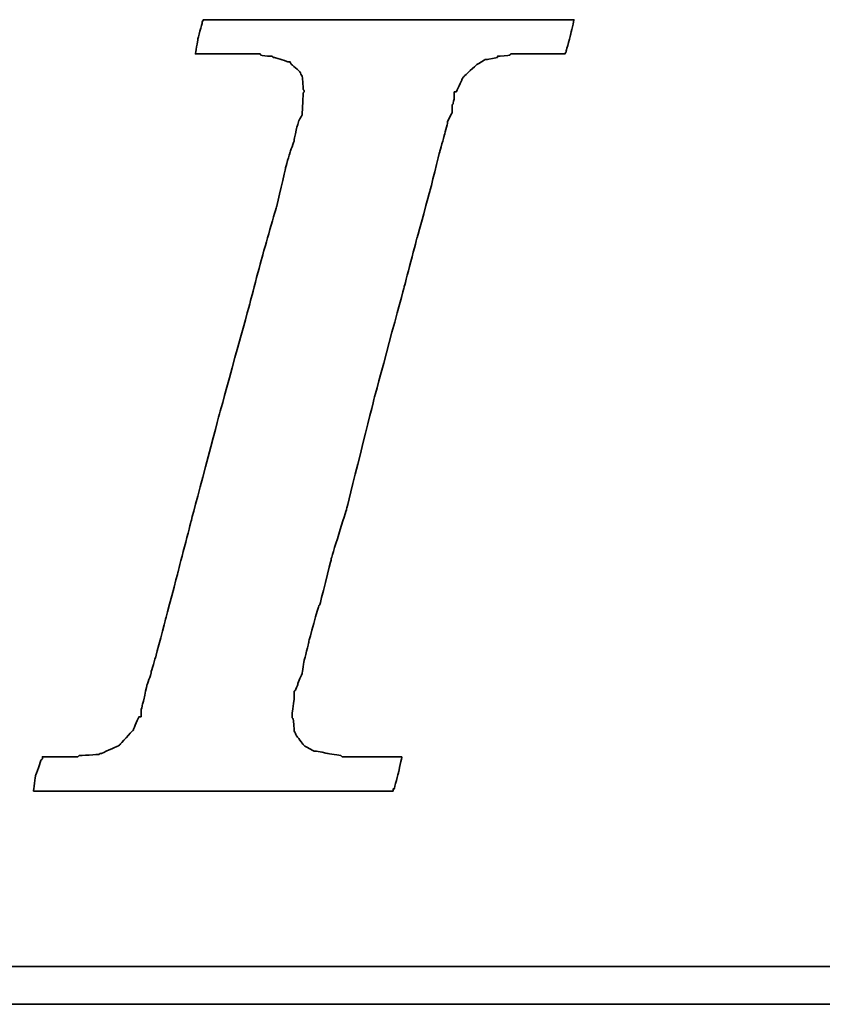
# Model space of a CAD drawing. Header units: millimetres. Extents: x 366 to 647, y 366 to 462.
# Tile 33 of 53: x 578.29 to 581.5, y 396.45 to 400.39. Entities that reach past the tile are written whole.
import ezdxf

# ---------------------------------------------------------------- set-up
doc = ezdxf.new("R2010")
doc.units = ezdxf.units.MM
doc.header["$LTSCALE"] = 0.15
doc.layers.add('DIM', color=4, linetype='CONTINUOUS')
doc.layers.add('layer 1', color=7, linetype='CONTINUOUS')

# ---------------------------------------------------------------- blocks, each defined once
blk = doc.blocks.new('TBI MOTION logo(完整正式版)')
at = {"layer": 'layer 1', "color": 22, "lineweight": 35}
for points, knots in [([(-40.59125, -7.94375), (-40.59125, -7.94375), (-40.97375, -7.94375), (-40.97375, -7.94375), (-40.97375, -7.94375), (-40.97375, -7.94375), (-41.38125, -7.94375), (-41.38125, -7.94375), (-41.38125, -7.94375), (-41.38125, -7.94375), (-41.54875, -7.94375), (-41.54875, -7.94375), (-41.54875, -7.94375), (-41.54875, -7.94375), (-41.59875, -7.94375), (-41.59875, -7.94375), (-41.59875, -7.94375), (-41.59875, -7.94375), (-41.88375, -7.94375), (-41.88375, -7.94375), (-41.88375, -7.94375), (-41.88375, -7.94375), (-41.90875, -7.91875), (-41.90875, -7.91875), (-41.90875, -7.91875), (-41.90875, -7.91875), (-42.19875, -7.87125), (-42.19875, -7.87125), (-42.19875, -7.87125), (-42.19875, -7.87125), (-42.43875, -7.82375), (-42.43875, -7.82375), (-42.43875, -7.82375), (-42.43875, -7.82375), (-42.45875, -7.82375), (-42.45875, -7.82375), (-42.45875, -7.82375), (-42.45875, -7.82375), (-42.48625, -7.82375), (-42.48625, -7.82375), (-42.48625, -7.82375), (-42.48625, -7.82375), (-42.67625, -7.72375), (-42.67625, -7.72375), (-42.67625, -7.72375), (-42.67625, -7.72375), (-42.70125, -7.70375), (-42.70125, -7.70375), (-42.70125, -7.70375), (-42.70125, -7.70375), (-42.72375, -7.67875), (-42.72375, -7.67875), (-42.72375, -7.67875), (-42.72375, -7.67875), (-42.86875, -7.48875), (-42.86875, -7.48875), (-42.86875, -7.48875), (-42.86875, -7.48875), (-42.89375, -7.43875), (-42.89375, -7.43875), (-42.89375, -7.43875), (-42.89375, -7.43875), (-42.91875, -7.38875), (-42.91875, -7.38875), (-42.91875, -7.38875), (-42.91875, -7.38875), (-42.93875, -7.12875), (-42.93875, -7.12875), (-42.93875, -7.12875), (-42.93875, -7.12875), (-42.96375, -7.10375), (-42.96375, -7.10375), (-42.96375, -7.10375), (-42.96375, -7.10375), (-42.96375, -7.05375), (-42.96375, -7.05375), (-42.96375, -7.05375), (-42.96375, -7.05375), (-42.96375, -7.00875), (-42.96375, -7.00875), (-42.96375, -7.00875), (-42.96375, -7.00875), (-42.91875, -6.69625), (-42.91875, -6.69625), (-42.91875, -6.69625), (-42.91875, -6.69625), (-42.91875, -6.62375), (-42.91875, -6.62375), (-42.91875, -6.62375), (-42.91875, -6.62375), (-42.91875, -6.59625), (-42.91875, -6.59625), (-42.91875, -6.59625), (-42.91875, -6.59625), (-42.91875, -6.57375), (-42.91875, -6.57375), (-42.91875, -6.57375), (-42.91875, -6.57375), (-42.91875, -6.52875), (-42.91875, -6.52875), (-42.91875, -6.52875), (-42.91875, -6.52875), (-42.89375, -6.50375), (-42.89375, -6.50375), (-42.89375, -6.50375), (-42.89375, -6.50375), (-42.84375, -6.38375), (-42.84375, -6.38375), (-42.84375, -6.38375), (-42.84375, -6.38375), (-42.84375, -6.35875), (-42.84375, -6.35875), (-42.84375, -6.35875), (-42.84375, -6.35875), (-42.74625, -6.14375), (-42.74625, -6.14375), (-42.74625, -6.14375), (-42.74625, -6.14375), (-42.70125, -5.85375), (-42.70125, -5.85375), (-42.70125, -5.85375), (-42.70125, -5.85375), (-42.60375, -5.47125), (-42.60375, -5.47125), (-42.60375, -5.47125), (-42.60375, -5.47125), (-42.60375, -5.44875), (-42.60375, -5.44875), (-42.60375, -5.44875), (-42.60375, -5.44875), (-42.38875, -4.67875), (-42.38875, -4.67875), (-42.38875, -4.67875), (-42.38875, -4.67875), (-42.36375, -4.65375), (-42.36375, -4.65375), (-42.36375, -4.65375), (-42.36375, -4.65375), (-42.12375, -3.69625), (-42.12375, -3.69625), (-42.12375, -3.69625), (-42.12375, -3.69625), (-42.12375, -3.67374), (-42.12375, -3.67374), (-42.12375, -3.67374), (-42.12375, -3.67374), (-41.78875, -2.59374), (-41.78875, -2.59374), (-41.78875, -2.59374), (-41.78875, -2.59374), (-41.18875, -0.19375), (-41.18875, -0.19375), (-41.18875, -0.19375), (-41.18875, -0.19375), (-40.54375, 2.20624), (-40.54375, 2.20624), (-40.54375, 2.20624), (-40.54375, 2.20624), (-40.25375, 3.30875), (-40.25375, 3.30875), (-40.25375, 3.30875), (-40.25375, 3.30875), (-39.98875, 4.27125), (-39.98875, 4.27125), (-39.98875, 4.27125), (-39.98875, 4.27125), (-39.77375, 5.13125), (-39.77375, 5.13125), (-39.77375, 5.13125), (-39.77375, 5.13125), (-39.67875, 5.47125), (-39.67875, 5.47125), (-39.67875, 5.47125), (-39.67875, 5.47125), (-39.60375, 5.75625), (-39.60375, 5.75625), (-39.60375, 5.75625), (-39.60375, 5.75625), (-39.60375, 5.78125), (-39.60375, 5.78125), (-39.60375, 5.78125), (-39.60375, 5.78125), (-39.50875, 5.97125), (-39.50875, 5.97125), (-39.50875, 5.97125), (-39.50875, 5.97125), (-39.50875, 6.13875), (-39.50875, 6.13875), (-39.50875, 6.13875), (-39.50875, 6.13875), (-39.48625, 6.16625), (-39.48625, 6.16625), (-39.48625, 6.16625), (-39.48625, 6.16625), (-39.46125, 6.28625), (-39.46125, 6.28625), (-39.46125, 6.28625), (-39.46125, 6.28625), (-39.46125, 6.42625), (-39.46125, 6.42625), (-39.46125, 6.42625), (-39.46125, 6.42625), (-39.41375, 6.42625), (-39.41375, 6.42625), (-39.41375, 6.42625), (-39.41375, 6.42625), (-39.29375, 6.69125), (-39.29375, 6.69125), (-39.29375, 6.69125), (-39.29375, 6.69125), (-39.26875, 6.74125), (-39.26875, 6.74125), (-39.26875, 6.74125), (-39.26875, 6.74125), (-39.24375, 6.76625), (-39.24375, 6.76625), (-39.24375, 6.76625), (-39.24375, 6.76625), (-38.98375, 7.00624), (-38.98375, 7.00624), (-38.98375, 7.00624), (-38.98375, 7.00624), (-38.95625, 7.02624), (-38.95625, 7.02624), (-38.95625, 7.02624), (-38.95625, 7.02624), (-38.78875, 7.12624), (-38.78875, 7.12624), (-38.78875, 7.12624), (-38.78875, 7.12624), (-38.76375, 7.12624), (-38.76375, 7.12624), (-38.76375, 7.12624), (-38.76375, 7.12624), (-38.74375, 7.12624), (-38.74375, 7.12624), (-38.74375, 7.12624), (-38.74375, 7.12624), (-38.52875, 7.17125), (-38.52875, 7.17125), (-38.52875, 7.17125), (-38.52875, 7.17125), (-38.52875, 7.19624), (-38.52875, 7.19624), (-38.52875, 7.19624), (-38.52875, 7.19624), (-38.50375, 7.19624), (-38.50375, 7.19624), (-38.50375, 7.19624), (-38.50375, 7.19624), (-38.26125, 7.21875), (-38.26125, 7.21875), (-38.26125, 7.21875), (-38.26125, 7.21875), (-38.23875, 7.24624), (-38.23875, 7.24624), (-38.23875, 7.24624), (-38.23875, 7.24624), (-38.21625, 7.24624), (-38.21625, 7.24624), (-38.21625, 7.24624), (-38.21625, 7.24624), (-38.18875, 7.24624), (-38.18875, 7.24624), (-38.18875, 7.24624), (-38.18875, 7.24624), (-37.90375, 7.24624), (-37.90375, 7.24624), (-37.90375, 7.24624), (-37.90375, 7.24624), (-37.85375, 7.24624), (-37.85375, 7.24624), (-37.85375, 7.24624), (-37.85375, 7.24624), (-37.75875, 7.24624), (-37.75875, 7.24624), (-37.75875, 7.24624), (-37.75875, 7.24624), (-37.42375, 7.24624), (-37.42375, 7.24624), (-37.42375, 7.24624), (-37.42375, 7.24624), (-37.08875, 7.24624), (-37.08875, 7.24624), (-37.08875, 7.24624), (-37.08875, 7.24624), (-37.06375, 7.24624), (-37.06375, 7.24624), (-37.06375, 7.24624), (-37.06375, 7.24624), (-37.06375, 7.26624), (-37.06375, 7.26624), (-37.06375, 7.26624), (-37.06375, 7.26624), (-37.03875, 7.29125), (-37.03875, 7.29125), (-37.03875, 7.29125), (-37.03875, 7.29125), (-37.03875, 7.31625), (-37.03875, 7.31625), (-37.03875, 7.31625), (-37.03875, 7.31625), (-36.94125, 7.67625), (-36.94125, 7.67625), (-36.94125, 7.67625), (-36.94125, 7.67625), (-36.86875, 7.98625), (-36.86875, 7.98625), (-36.86875, 7.98625), (-36.86875, 7.98625), (-36.98875, 7.98625), (-36.98875, 7.98625), (-36.98875, 7.98625), (-36.98875, 7.98625), (-37.42375, 7.98625), (-37.42375, 7.98625), (-37.42375, 7.98625), (-37.42375, 7.98625), (-37.94875, 7.98625), (-37.94875, 7.98625), (-37.94875, 7.98625), (-37.94875, 7.98625), (-38.57375, 7.98625), (-38.57375, 7.98625), (-38.57375, 7.98625), (-38.57375, 7.98625), (-39.29375, 7.98625), (-39.29375, 7.98625), (-39.29375, 7.98625), (-39.29375, 7.98625), (-40.82875, 7.98625), (-40.82875, 7.98625), (-40.82875, 7.98625), (-40.82875, 7.98625), (-42.36375, 7.98625), (-42.36375, 7.98625), (-42.36375, 7.98625), (-42.36375, 7.98625), (-43.08375, 7.98625), (-43.08375, 7.98625), (-43.08375, 7.98625), (-43.08375, 7.98625), (-43.70875, 7.98625), (-43.70875, 7.98625), (-43.70875, 7.98625), (-43.70875, 7.98625), (-44.23375, 7.98625), (-44.23375, 7.98625), (-44.23375, 7.98625), (-44.23375, 7.98625), (-44.66875, 7.98625), (-44.66875, 7.98625), (-44.66875, 7.98625), (-44.66875, 7.98625), (-44.88375, 7.98625), (-44.88375, 7.98625), (-44.88375, 7.98625), (-44.88375, 7.98625), (-44.90875, 7.94125), (-44.90875, 7.94125), (-44.90875, 7.94125), (-44.90875, 7.94125), (-44.90875, 7.91625), (-44.90875, 7.91625), (-44.90875, 7.91625), (-44.90875, 7.91625), (-45.00375, 7.55625), (-45.00375, 7.55625), (-45.00375, 7.55625), (-45.00375, 7.55625), (-45.05375, 7.24624), (-45.05375, 7.24624), (-45.05375, 7.24624), (-45.05375, 7.24624), (-44.61875, 7.24624), (-44.61875, 7.24624), (-44.61875, 7.24624), (-44.61875, 7.24624), (-44.11375, 7.24624), (-44.11375, 7.24624), (-44.11375, 7.24624), (-44.11375, 7.24624), (-43.99375, 7.24624), (-43.99375, 7.24624), (-43.99375, 7.24624), (-43.99375, 7.24624), (-43.94625, 7.24624), (-43.94625, 7.24624), (-43.94625, 7.24624), (-43.94625, 7.24624), (-43.92374, 7.24624), (-43.92374, 7.24624), (-43.92374, 7.24624), (-43.92374, 7.24624), (-43.65875, 7.24624), (-43.65875, 7.24624), (-43.65875, 7.24624), (-43.65875, 7.24624), (-43.63875, 7.21875), (-43.63875, 7.21875), (-43.63875, 7.21875), (-43.63875, 7.21875), (-43.46875, 7.19624), (-43.46875, 7.19624), (-43.46875, 7.19624), (-43.46875, 7.19624), (-43.39875, 7.19624), (-43.39875, 7.19624), (-43.39875, 7.19624), (-43.39875, 7.19624), (-43.37125, 7.17125), (-43.37125, 7.17125), (-43.37125, 7.17125), (-43.37125, 7.17125), (-43.34875, 7.17125), (-43.34875, 7.17125), (-43.34875, 7.17125), (-43.34875, 7.17125), (-43.20375, 7.12624), (-43.20375, 7.12624), (-43.20375, 7.12624), (-43.20375, 7.12624), (-43.05875, 7.07624), (-43.05875, 7.07624), (-43.05875, 7.07624), (-43.05875, 7.07624), (-43.01375, 7.07624), (-43.01375, 7.07624), (-43.01375, 7.07624), (-43.01375, 7.07624), (-42.98875, 7.02624), (-42.98875, 7.02624), (-42.98875, 7.02624), (-42.98875, 7.02624), (-42.79875, 6.86125), (-42.79875, 6.86125), (-42.79875, 6.86125), (-42.79875, 6.86125), (-42.77375, 6.81125), (-42.77375, 6.81125), (-42.77375, 6.81125), (-42.77375, 6.81125), (-42.74625, 6.76625), (-42.74625, 6.76625), (-42.74625, 6.76625), (-42.74625, 6.76625), (-42.72375, 6.47625), (-42.72375, 6.47625), (-42.72375, 6.47625), (-42.72375, 6.47625), (-42.70125, 6.45124), (-42.70125, 6.45124), (-42.70125, 6.45124), (-42.70125, 6.45124), (-42.70125, 6.42625), (-42.70125, 6.42625), (-42.70125, 6.42625), (-42.70125, 6.42625), (-42.72375, 6.40625), (-42.72375, 6.40625), (-42.72375, 6.40625), (-42.72375, 6.40625), (-42.74625, 5.97125), (-42.74625, 5.97125), (-42.74625, 5.97125), (-42.74625, 5.97125), (-42.74625, 5.94625), (-42.74625, 5.94625), (-42.74625, 5.94625), (-42.74625, 5.94625), (-42.74625, 5.92625), (-42.74625, 5.92625), (-42.74625, 5.92625), (-42.74625, 5.92625), (-42.77375, 5.87625), (-42.77375, 5.87625), (-42.77375, 5.87625), (-42.77375, 5.87625), (-42.81875, 5.80625), (-42.81875, 5.80625), (-42.81875, 5.80625), (-42.81875, 5.80625), (-42.86875, 5.63625), (-42.86875, 5.63625), (-42.86875, 5.63625), (-42.86875, 5.63625), (-42.91875, 5.39625), (-42.91875, 5.39625), (-42.91875, 5.39625), (-42.91875, 5.39625), (-42.91875, 5.37124), (-42.91875, 5.37124), (-42.91875, 5.37124), (-42.91875, 5.37124), (-43.01375, 5.10874), (-43.01375, 5.10874), (-43.01375, 5.10874), (-43.01375, 5.10874), (-43.10875, 4.77124), (-43.10875, 4.77124), (-43.10875, 4.77124), (-43.10875, 4.77124), (-43.29875, 3.95625), (-43.29875, 3.95625), (-43.29875, 3.95625), (-43.29875, 3.95625), (-43.58875, 2.95125), (-43.58875, 2.95125), (-43.58875, 2.95125), (-43.58875, 2.95125), (-43.87375, 1.87125), (-43.87375, 1.87125), (-43.87375, 1.87125), (-43.87375, 1.87125), (-44.52625, -0.50374), (-44.52625, -0.50374), (-44.52625, -0.50374), (-44.52625, -0.50374), (-45.14875, -2.85375), (-45.14875, -2.85375), (-45.14875, -2.85375), (-45.14875, -2.85375), (-45.43375, -3.95875), (-45.43375, -3.95875), (-45.43375, -3.95875), (-45.43375, -3.95875), (-45.69875, -4.96875), (-45.69875, -4.96875), (-45.69875, -4.96875), (-45.69875, -4.96875), (-45.91375, -5.78375), (-45.91375, -5.78375), (-45.91375, -5.78375), (-45.91375, -5.78375), (-46.01375, -6.11875), (-46.01375, -6.11875), (-46.01375, -6.11875), (-46.01375, -6.11875), (-46.01375, -6.14375), (-46.01375, -6.14375), (-46.01375, -6.14375), (-46.01375, -6.14375), (-46.10875, -6.40875), (-46.10875, -6.40875), (-46.10875, -6.40875), (-46.10875, -6.40875), (-46.15375, -6.64875), (-46.15375, -6.64875), (-46.15375, -6.64875), (-46.15375, -6.64875), (-46.20375, -6.83875), (-46.20375, -6.83875), (-46.20375, -6.83875), (-46.20375, -6.83875), (-46.22875, -6.93375), (-46.22875, -6.93375), (-46.22875, -6.93375), (-46.22875, -6.93375), (-46.22875, -7.07875), (-46.22875, -7.07875), (-46.22875, -7.07875), (-46.22875, -7.07875), (-46.27375, -7.07875), (-46.27375, -7.07875), (-46.27375, -7.07875), (-46.27375, -7.07875), (-46.39375, -7.34375), (-46.39375, -7.34375), (-46.39375, -7.34375), (-46.39375, -7.34375), (-46.39375, -7.36875), (-46.39375, -7.36875), (-46.39375, -7.36875), (-46.39375, -7.36875), (-46.42125, -7.38875), (-46.42125, -7.38875), (-46.42125, -7.38875), (-46.42125, -7.38875), (-46.68375, -7.67875), (-46.68375, -7.67875), (-46.68375, -7.67875), (-46.68375, -7.67875), (-46.70875, -7.70375), (-46.70875, -7.70375), (-46.70875, -7.70375), (-46.70875, -7.70375), (-46.75375, -7.72375), (-46.75375, -7.72375), (-46.75375, -7.72375), (-46.75375, -7.72375), (-47.08875, -7.87125), (-47.08875, -7.87125), (-47.08875, -7.87125), (-47.08875, -7.87125), (-47.11625, -7.87125), (-47.11625, -7.87125), (-47.11625, -7.87125), (-47.11625, -7.87125), (-47.13875, -7.89375), (-47.13875, -7.89375), (-47.13875, -7.89375), (-47.13875, -7.89375), (-47.56875, -7.91875), (-47.56875, -7.91875), (-47.56875, -7.91875), (-47.56875, -7.91875), (-47.59625, -7.94375), (-47.59625, -7.94375), (-47.59625, -7.94375), (-47.59625, -7.94375), (-47.64375, -7.94375), (-47.64375, -7.94375), (-47.64375, -7.94375), (-47.64375, -7.94375), (-47.73625, -7.94375), (-47.73625, -7.94375), (-47.73625, -7.94375), (-47.73625, -7.94375), (-48.07375, -7.94375), (-48.07375, -7.94375), (-48.07375, -7.94375), (-48.07375, -7.94375), (-48.36125, -7.94375), (-48.36125, -7.94375), (-48.36125, -7.94375), (-48.36125, -7.94375), (-48.36125, -7.96625), (-48.36125, -7.96625), (-48.36125, -7.96625), (-48.36125, -7.96625), (-48.36125, -7.99125), (-48.36125, -7.99125), (-48.36125, -7.99125), (-48.36125, -7.99125), (-48.38875, -8.01375), (-48.38875, -8.01375), (-48.38875, -8.01375), (-48.38875, -8.01375), (-48.50875, -8.34875), (-48.50875, -8.34875), (-48.50875, -8.34875), (-48.50875, -8.34875), (-48.55375, -8.68625), (-48.55375, -8.68625), (-48.55375, -8.68625), (-48.55375, -8.68625), (-48.45875, -8.68625), (-48.45875, -8.68625), (-48.45875, -8.68625), (-48.45875, -8.68625), (-48.07375, -8.68625), (-48.07375, -8.68625), (-48.07375, -8.68625), (-48.07375, -8.68625), (-47.52375, -8.68625), (-47.52375, -8.68625), (-47.52375, -8.68625), (-47.52375, -8.68625), (-46.92375, -8.68625), (-46.92375, -8.68625), (-46.92375, -8.68625), (-46.92375, -8.68625), (-46.25375, -8.68625), (-46.25375, -8.68625), (-46.25375, -8.68625), (-46.25375, -8.68625), (-46.20375, -8.68625), (-46.20375, -8.68625), (-46.20375, -8.68625), (-46.20375, -8.68625), (-44.71375, -8.68625), (-44.71375, -8.68625), (-44.71375, -8.68625), (-44.71375, -8.68625), (-43.22875, -8.68625), (-43.22875, -8.68625), (-43.22875, -8.68625), (-43.22875, -8.68625), (-42.55875, -8.68625), (-42.55875, -8.68625), (-42.55875, -8.68625), (-42.55875, -8.68625), (-42.50875, -8.68625), (-42.50875, -8.68625), (-42.50875, -8.68625), (-42.50875, -8.68625), (-41.93375, -8.68625), (-41.93375, -8.68625), (-41.93375, -8.68625), (-41.93375, -8.68625), (-41.38125, -8.68625), (-41.38125, -8.68625), (-41.38125, -8.68625), (-41.38125, -8.68625), (-40.97375, -8.68625), (-40.97375, -8.68625), (-40.97375, -8.68625), (-40.97375, -8.68625), (-40.78125, -8.68625), (-40.78125, -8.68625), (-40.78125, -8.68625), (-40.78125, -8.68625), (-40.78125, -8.63875), (-40.78125, -8.63875), (-40.78125, -8.63875), (-40.78125, -8.63875), (-40.75875, -8.63875), (-40.75875, -8.63875), (-40.75875, -8.63875), (-40.75875, -8.63875), (-40.66375, -8.27875), (-40.66375, -8.27875), (-40.66375, -8.27875), (-40.66375, -8.27875), (-40.59125, -7.94375), (-40.59125, -7.94375)], [0, 0, 0, 0, 0.00558659, 0.00558659, 0.00558659, 0.0055866, 0.01117318, 0.01117318, 0.01117318, 0.01117319, 0.01675978, 0.01675978, 0.01675978, 0.01675979, 0.02234637, 0.02234637, 0.02234637, 0.02234638, 0.02793296, 0.02793296, 0.02793296, 0.02793297, 0.03351955, 0.03351955, 0.03351955, 0.03351956, 0.03910615, 0.03910615, 0.03910615, 0.03910616, 0.04469274, 0.04469274, 0.04469274, 0.04469275, 0.05027933, 0.05027933, 0.05027933, 0.05027934, 0.05586592, 0.05586592, 0.05586592, 0.05586593, 0.06145251, 0.06145251, 0.06145251, 0.06145252, 0.06703911, 0.06703911, 0.06703911, 0.06703912, 0.0726257, 0.0726257, 0.0726257, 0.07262571, 0.07821229, 0.07821229, 0.07821229, 0.0782123, 0.08379888, 0.08379888, 0.08379888, 0.08379889, 0.08938547, 0.08938547, 0.08938547, 0.08938548, 0.09497207, 0.09497207, 0.09497207, 0.09497208, 0.10055866, 0.10055866, 0.10055866, 0.10055867, 0.10614525, 0.10614525, 0.10614525, 0.10614526, 0.11173184, 0.11173184, 0.11173184, 0.11173185, 0.11731844, 0.11731844, 0.11731844, 0.11731845, 0.12290503, 0.12290503, 0.12290503, 0.12290504, 0.12849162, 0.12849162, 0.12849162, 0.12849163, 0.13407821, 0.13407821, 0.13407821, 0.13407822, 0.1396648, 0.1396648, 0.1396648, 0.13966481, 0.1452514, 0.1452514, 0.1452514, 0.14525141, 0.15083799, 0.15083799, 0.15083799, 0.150838, 0.15642458, 0.15642458, 0.15642458, 0.15642459, 0.16201117, 0.16201117, 0.16201117, 0.16201118, 0.16759777, 0.16759777, 0.16759777, 0.16759778, 0.17318436, 0.17318436, 0.17318436, 0.17318437, 0.17877095, 0.17877095, 0.17877095, 0.17877096, 0.18435754, 0.18435754, 0.18435754, 0.18435755, 0.18994413, 0.18994413, 0.18994413, 0.18994414, 0.19553073, 0.19553073, 0.19553073, 0.19553074, 0.20111732, 0.20111732, 0.20111732, 0.20111733, 0.20670391, 0.20670391, 0.20670391, 0.20670392, 0.2122905, 0.2122905, 0.2122905, 0.21229051, 0.21787709, 0.21787709, 0.21787709, 0.2178771, 0.22346369, 0.22346369, 0.22346369, 0.2234637, 0.22905028, 0.22905028, 0.22905028, 0.22905029, 0.23463687, 0.23463687, 0.23463687, 0.23463688, 0.24022346, 0.24022346, 0.24022346, 0.24022347, 0.24581006, 0.24581006, 0.24581006, 0.24581007, 0.25139665, 0.25139665, 0.25139665, 0.25139666, 0.25698324, 0.25698324, 0.25698324, 0.25698325, 0.26256983, 0.26256983, 0.26256983, 0.26256984, 0.26815642, 0.26815642, 0.26815642, 0.26815643, 0.27374302, 0.27374302, 0.27374302, 0.27374303, 0.27932961, 0.27932961, 0.27932961, 0.27932962, 0.2849162, 0.2849162, 0.2849162, 0.28491621, 0.29050279, 0.29050279, 0.29050279, 0.2905028, 0.29608939, 0.29608939, 0.29608939, 0.2960894, 0.30167598, 0.30167598, 0.30167598, 0.30167599, 0.30726257, 0.30726257, 0.30726257, 0.30726258, 0.31284916, 0.31284916, 0.31284916, 0.31284917, 0.31843575, 0.31843575, 0.31843575, 0.31843576, 0.32402235, 0.32402235, 0.32402235, 0.32402236, 0.32960894, 0.32960894, 0.32960894, 0.32960895, 0.33519553, 0.33519553, 0.33519553, 0.33519554, 0.34078212, 0.34078212, 0.34078212, 0.34078213, 0.34636872, 0.34636872, 0.34636872, 0.34636873, 0.35195531, 0.35195531, 0.35195531, 0.35195532, 0.3575419, 0.3575419, 0.3575419, 0.35754191, 0.36312849, 0.36312849, 0.36312849, 0.3631285, 0.36871508, 0.36871508, 0.36871508, 0.36871509, 0.37430168, 0.37430168, 0.37430168, 0.37430169, 0.37988827, 0.37988827, 0.37988827, 0.37988828, 0.38547486, 0.38547486, 0.38547486, 0.38547487, 0.39106145, 0.39106145, 0.39106145, 0.39106146, 0.39664804, 0.39664804, 0.39664804, 0.39664805, 0.40223464, 0.40223464, 0.40223464, 0.40223465, 0.40782123, 0.40782123, 0.40782123, 0.40782124, 0.41340782, 0.41340782, 0.41340782, 0.41340783, 0.41899441, 0.41899441, 0.41899441, 0.41899442, 0.42458101, 0.42458101, 0.42458101, 0.42458102, 0.4301676, 0.4301676, 0.4301676, 0.43016761, 0.43575419, 0.43575419, 0.43575419, 0.4357542, 0.44134078, 0.44134078, 0.44134078, 0.44134079, 0.44692737, 0.44692737, 0.44692737, 0.44692738, 0.45251397, 0.45251397, 0.45251397, 0.45251398, 0.45810056, 0.45810056, 0.45810056, 0.45810057, 0.46368715, 0.46368715, 0.46368715, 0.46368716, 0.46927374, 0.46927374, 0.46927374, 0.46927375, 0.47486034, 0.47486034, 0.47486034, 0.47486035, 0.48044693, 0.48044693, 0.48044693, 0.48044694, 0.48603352, 0.48603352, 0.48603352, 0.48603353, 0.49162011, 0.49162011, 0.49162011, 0.49162012, 0.4972067, 0.4972067, 0.4972067, 0.49720671, 0.5027933, 0.5027933, 0.5027933, 0.50279331, 0.50837989, 0.50837989, 0.50837989, 0.5083799, 0.51396648, 0.51396648, 0.51396648, 0.51396649, 0.51955307, 0.51955307, 0.51955307, 0.51955308, 0.52513966, 0.52513966, 0.52513966, 0.52513967, 0.53072626, 0.53072626, 0.53072626, 0.53072627, 0.53631285, 0.53631285, 0.53631285, 0.53631286, 0.54189944, 0.54189944, 0.54189944, 0.54189945, 0.54748603, 0.54748603, 0.54748603, 0.54748604, 0.55307263, 0.55307263, 0.55307263, 0.55307264, 0.55865922, 0.55865922, 0.55865922, 0.55865923, 0.56424581, 0.56424581, 0.56424581, 0.56424582, 0.5698324, 0.5698324, 0.5698324, 0.56983241, 0.57541899, 0.57541899, 0.57541899, 0.575419, 0.58100559, 0.58100559, 0.58100559, 0.5810056, 0.58659218, 0.58659218, 0.58659218, 0.58659219, 0.59217877, 0.59217877, 0.59217877, 0.59217878, 0.59776536, 0.59776536, 0.59776536, 0.59776537, 0.60335196, 0.60335196, 0.60335196, 0.60335197, 0.60893855, 0.60893855, 0.60893855, 0.60893856, 0.61452514, 0.61452514, 0.61452514, 0.61452515, 0.62011173, 0.62011173, 0.62011173, 0.62011174, 0.62569832, 0.62569832, 0.62569832, 0.62569833, 0.63128492, 0.63128492, 0.63128492, 0.63128493, 0.63687151, 0.63687151, 0.63687151, 0.63687152, 0.6424581, 0.6424581, 0.6424581, 0.64245811, 0.64804469, 0.64804469, 0.64804469, 0.6480447, 0.65363128, 0.65363128, 0.65363128, 0.65363129, 0.65921788, 0.65921788, 0.65921788, 0.65921789, 0.66480447, 0.66480447, 0.66480447, 0.66480448, 0.67039106, 0.67039106, 0.67039106, 0.67039107, 0.67597765, 0.67597765, 0.67597765, 0.67597766, 0.68156425, 0.68156425, 0.68156425, 0.68156426, 0.68715084, 0.68715084, 0.68715084, 0.68715085, 0.69273743, 0.69273743, 0.69273743, 0.69273744, 0.69832402, 0.69832402, 0.69832402, 0.69832403, 0.70391061, 0.70391061, 0.70391061, 0.70391062, 0.70949721, 0.70949721, 0.70949721, 0.70949722, 0.7150838, 0.7150838, 0.7150838, 0.71508381, 0.72067039, 0.72067039, 0.72067039, 0.7206704, 0.72625698, 0.72625698, 0.72625698, 0.72625699, 0.73184358, 0.73184358, 0.73184358, 0.73184359, 0.73743017, 0.73743017, 0.73743017, 0.73743018, 0.74301676, 0.74301676, 0.74301676, 0.74301677, 0.74860335, 0.74860335, 0.74860335, 0.74860336, 0.75418994, 0.75418994, 0.75418994, 0.75418995, 0.75977654, 0.75977654, 0.75977654, 0.75977655, 0.76536313, 0.76536313, 0.76536313, 0.76536314, 0.77094972, 0.77094972, 0.77094972, 0.77094973, 0.77653631, 0.77653631, 0.77653631, 0.77653632, 0.78212291, 0.78212291, 0.78212291, 0.78212292, 0.7877095, 0.7877095, 0.7877095, 0.78770951, 0.79329609, 0.79329609, 0.79329609, 0.7932961, 0.79888268, 0.79888268, 0.79888268, 0.79888269, 0.80446927, 0.80446927, 0.80446927, 0.80446928, 0.81005587, 0.81005587, 0.81005587, 0.81005588, 0.81564246, 0.81564246, 0.81564246, 0.81564247, 0.82122905, 0.82122905, 0.82122905, 0.82122906, 0.82681564, 0.82681564, 0.82681564, 0.82681565, 0.83240223, 0.83240223, 0.83240223, 0.83240224, 0.83798883, 0.83798883, 0.83798883, 0.83798884, 0.84357542, 0.84357542, 0.84357542, 0.84357543, 0.84916201, 0.84916201, 0.84916201, 0.84916202, 0.8547486, 0.8547486, 0.8547486, 0.85474861, 0.8603352, 0.8603352, 0.8603352, 0.86033521, 0.86592179, 0.86592179, 0.86592179, 0.8659218, 0.87150838, 0.87150838, 0.87150838, 0.87150839, 0.87709497, 0.87709497, 0.87709497, 0.87709498, 0.88268156, 0.88268156, 0.88268156, 0.88268157, 0.88826816, 0.88826816, 0.88826816, 0.88826817, 0.89385475, 0.89385475, 0.89385475, 0.89385476, 0.89944134, 0.89944134, 0.89944134, 0.89944135, 0.90502793, 0.90502793, 0.90502793, 0.90502794, 0.91061453, 0.91061453, 0.91061453, 0.91061454, 0.91620112, 0.91620112, 0.91620112, 0.91620113, 0.92178771, 0.92178771, 0.92178771, 0.92178772, 0.9273743, 0.9273743, 0.9273743, 0.92737431, 0.93296089, 0.93296089, 0.93296089, 0.9329609, 0.93854749, 0.93854749, 0.93854749, 0.9385475, 0.94413408, 0.94413408, 0.94413408, 0.94413409, 0.94972067, 0.94972067, 0.94972067, 0.94972068, 0.95530726, 0.95530726, 0.95530726, 0.95530727, 0.96089385, 0.96089385, 0.96089385, 0.96089386, 0.96648045, 0.96648045, 0.96648045, 0.96648046, 0.97206704, 0.97206704, 0.97206704, 0.97206705, 0.97765363, 0.97765363, 0.97765363, 0.97765364, 0.98324022, 0.98324022, 0.98324022, 0.98324023, 0.98882682, 0.98882682, 0.98882682, 0.98882683, 0.99441341, 0.99441341, 0.99441341, 0.99441342, 1, 1, 1, 1]), ([(75.90875, -9.47875), (75.90875, -9.47875), (75.90875, -12.28625), (75.90875, -12.28625), (75.90875, -12.28625), (75.90875, -12.28625), (75.90875, -12.47875), (75.90875, -12.47875), (75.90875, -12.47875), (75.90875, -12.47875), (75.71625, -12.47875), (75.71625, -12.47875), (75.71625, -12.47875), (75.71625, -12.47875), (-88.32875, -12.47875), (-88.32875, -12.47875), (-88.32875, -12.47875), (-88.32875, -12.47875), (-88.32875, -13.29375), (-88.32875, -13.29375), (-88.32875, -13.29375), (-88.32875, -13.29375), (82.89125, -13.29375), (82.89125, -13.29375), (82.89125, -13.29375), (82.89125, -13.29375), (75.90875, -9.47875), (75.90875, -9.47875)], [0, 0, 0, 0, 0.14285714, 0.14285714, 0.14285714, 0.14285715, 0.28571429, 0.28571429, 0.28571429, 0.2857143, 0.42857143, 0.42857143, 0.42857143, 0.42857144, 0.57142857, 0.57142857, 0.57142857, 0.57142858, 0.71428571, 0.71428571, 0.71428571, 0.71428572, 0.85714286, 0.85714286, 0.85714286, 0.85714287, 1, 1, 1, 1])]:
    blk.add_open_spline(points, degree=3, knots=knots, dxfattribs=at)

msp = doc.modelspace()

# ---------------------------------------------------------------- block references
at = {"layer": 'DIM', "color": 7, "xscale": 0.1852549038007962, "yscale": 0.1852549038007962, "zscale": 0.1852549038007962}
msp.add_blockref('TBI MOTION logo(完整正式版)', (587.3365, 398.914), dxfattribs=at)

doc.saveas('drawing.dxf')
